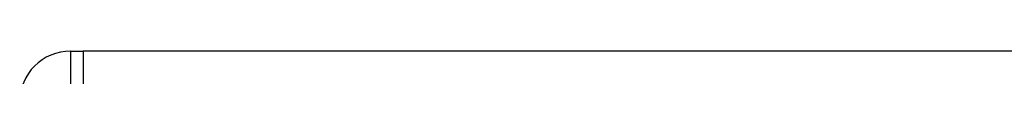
# Model space of a CAD drawing. Header units: millimetres. Extents: x 0 to 420, y 0 to 297.
# Tile 54 of 67: x 281.2842 to 284.744, y 192.5316 to 192.6222. Entities that reach past the tile are written whole.
import ezdxf

# ---------------------------------------------------------------- set-up
doc = ezdxf.new("R2010")
doc.units = ezdxf.units.MM

msp = doc.modelspace()

# ---------------------------------------------------------------- linework, layer by layer
at = {"color": 7, "linetype": 'Continuous', "lineweight": 25}
for p, q in [((281.46302, 192.62217), (281.46302, 192.3986)), ((281.46302, 192.62217), (281.50773, 192.62217)), ((290.85308, 192.62217), (281.50773, 192.62217)), ((281.50773, 192.62217), (281.50773, 192.3986)), ((281.50773, 192.62217), (281.50773, 192.3986))]:
    msp.add_line(p, q, dxfattribs=at)
msp.add_arc((281.46302, 192.44332), 0.17886, 90, 180, dxfattribs=at)

doc.saveas('drawing.dxf')
